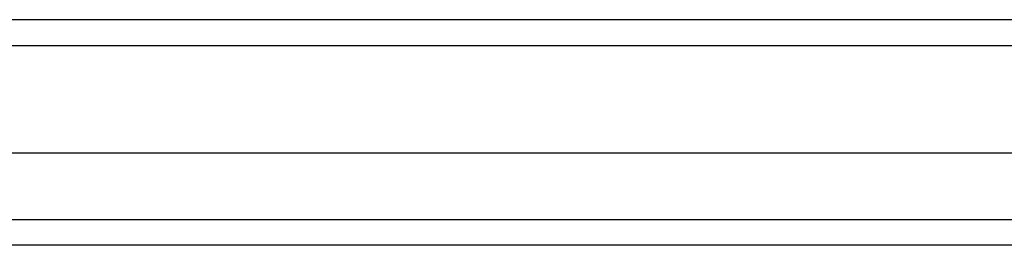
# Model space of a CAD drawing. Header units: inches. Extents: x 23 to 609, y 66 to 286.
# Tile 59 of 178: x 282.676 to 286.458, y 198.453 to 199.319. Entities that reach past the tile are written whole.
import ezdxf

# ---------------------------------------------------------------- set-up
doc = ezdxf.new("R2010")
doc.units = ezdxf.units.IN
doc.header["$MEASUREMENT"] = 0
doc.layers.add('Visible Edges(ANSI)', color=7, linetype='Continuous', lineweight=25)
doc.layers.add('Visible Tangent Edges(ANSI)', color=7, linetype='Continuous', lineweight=25)

msp = doc.modelspace()

# ---------------------------------------------------------------- linework, layer by layer
at = {"layer": 'Visible Edges(ANSI)'}
for p, q in [((327.9612, 199.3191), (268.1592, 199.3191)), ((327.3516, 198.8073), (268.7689, 198.8073)), ((327.1631, 198.453), (268.9574, 198.453))]:
    msp.add_line(p, q, dxfattribs=at)
at = {"layer": 'Visible Tangent Edges(ANSI)'}
for p, q in [((268.1592, 199.2201), (327.9612, 199.2201)), ((268.8274, 198.552), (327.2931, 198.552))]:
    msp.add_line(p, q, dxfattribs=at)

doc.saveas('drawing.dxf')
